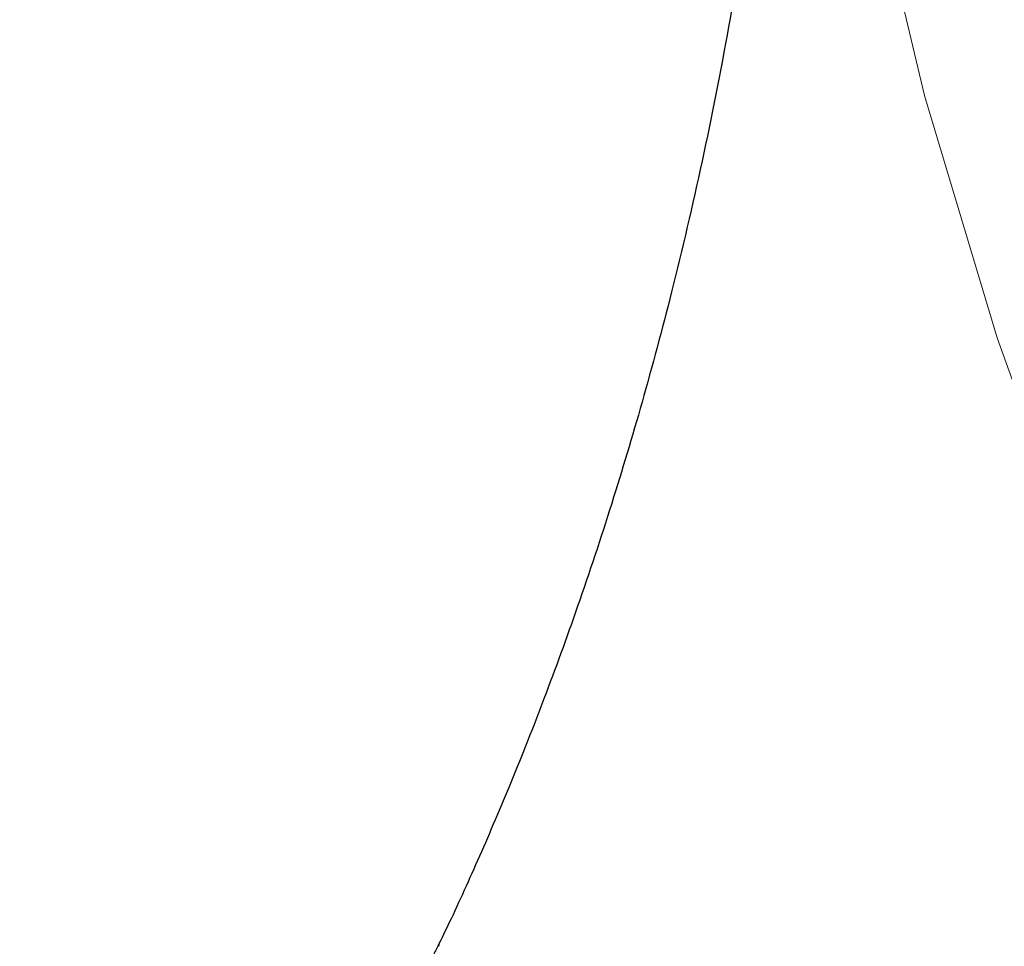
# Model space of a CAD drawing. Header units: millimetres. Extents: x 8 to 587, y 12 to 540.
# Tile 33 of 256: x 520.749 to 521.46, y 114.914 to 115.583. Entities that reach past the tile are written whole.
import ezdxf

# ---------------------------------------------------------------- set-up
doc = ezdxf.new("R2010")
doc.units = ezdxf.units.MM

msp = doc.modelspace()

# ---------------------------------------------------------------- linework, layer by layer
at = {"color": 7, "linetype": 'Continuous', "lineweight": 30}
msp.add_line((521.05204, 114.9155), (521.05133, 114.91412), dxfattribs=at)
at = {"color": 252, "linetype": 'Continuous', "lineweight": 0, "flags": 128}
msp.add_lwpolyline([(521.30454, 116.16487), (521.30624, 116.0982), (521.3246, 115.9109), (521.35668, 115.72076), (521.40233, 115.52842), (521.45489, 115.35358), (521.51828, 115.177), (521.59662, 114.9893), (521.6867, 114.79997), (521.78837, 114.6092), (521.90228, 114.41582), (522.02766, 114.2211), (522.16427, 114.02524), (522.32391, 113.81291), (522.49614, 113.59957), (522.68134, 113.38483), (522.87879, 113.1696), (523.05324, 112.98933)], dxfattribs=at)
at = {"color": 7, "linetype": 'Continuous', "lineweight": 30}
for points, knots in [([(521.30264, 116.16493), (521.3031, 116.15377), (521.30465, 116.1162), (521.30489, 116.04848), (521.303, 115.9611), (521.29784, 115.86851), (521.28925, 115.77253), (521.27712, 115.67548), (521.26138, 115.57752), (521.24239, 115.48104), (521.22123, 115.39039), (521.19912, 115.30791), (521.17638, 115.23198), (521.1526, 115.1603), (521.12817, 115.09327), (521.10436, 115.03305), (521.08141, 114.97933), (521.06377, 114.9402), (521.05386, 114.91984), (521.05113, 114.91422)], [0, 0, 0, 0, 0.026331, 0.088649, 0.154004, 0.222434, 0.293516, 0.366137, 0.43695, 0.508796, 0.579993, 0.641591, 0.700119, 0.761978, 0.820606, 0.876311, 0.929515, 0.980548, 1, 1, 1, 1]), ([(521.05177, 114.91563), (521.05055, 114.91314), (521.02116, 114.85328), (520.96667, 114.73499), (520.88863, 114.56082), (520.81435, 114.3856), (520.74334, 114.20948), (520.67574, 114.03245), (520.61164, 113.8547), (520.55125, 113.67693), (520.49439, 113.49869), (520.44102, 113.31985), (520.39115, 113.14049), (520.3448, 112.9607), (520.30198, 112.78055), (520.26273, 112.60018), (520.22704, 112.41967), (520.19505, 112.23982), (520.16651, 112.05963), (520.14145, 111.87907), (520.11984, 111.69783), (520.10177, 111.51659), (520.08725, 111.33538), (520.07621, 111.15419), (520.06882, 110.97304), (520.06502, 110.81417), (520.06496, 110.71561), (520.06493, 110.67744)], [0, 0, 0, 0, 0.001877, 0.045117, 0.088298, 0.13143, 0.174522, 0.217701, 0.260562, 0.303191, 0.345767, 0.388276, 0.430707, 0.473049, 0.515289, 0.557417, 0.599421, 0.641205, 0.682662, 0.724469, 0.766181, 0.807811, 0.849374, 0.890883, 0.932355, 0.973802, 1, 1, 1, 1])]:
    msp.add_open_spline(points, degree=3, knots=knots, dxfattribs=at)

doc.saveas('drawing.dxf')
